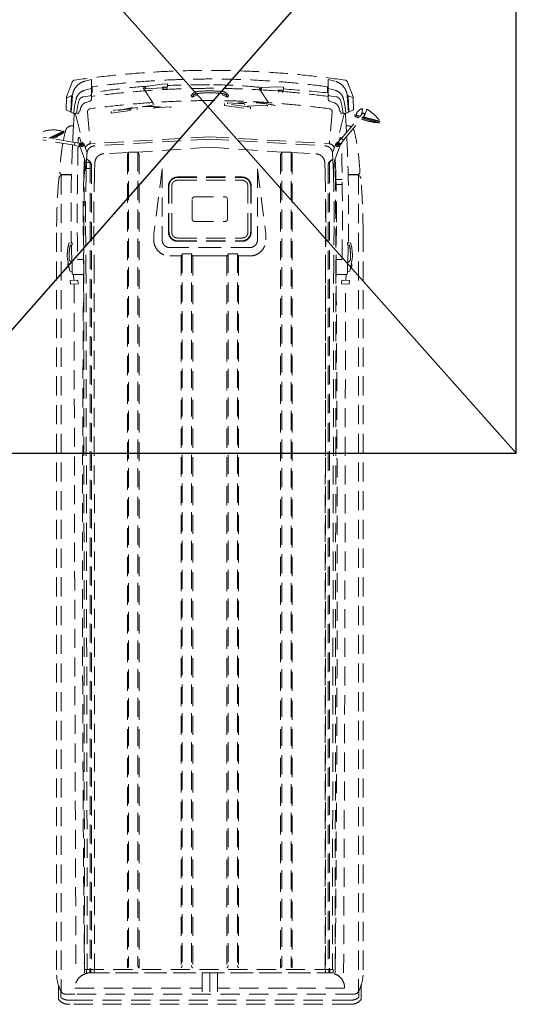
# Model space of a CAD drawing. Header units: millimetres. Extents: x -474437 to 165693, y -93174 to 980873.
# Tile 52 of 60: x 104407 to 107647, y 493638 to 500067. Entities that reach past the tile are written whole.
import ezdxf

# ---------------------------------------------------------------- set-up
doc = ezdxf.new("R2010")
doc.units = ezdxf.units.MM
doc.linetypes.add('DASHED', pattern=[0.75, 0.5, -0.25])
doc.linetypes.add('NASCOSTA', pattern=[0.375, 0.25, -0.125])
doc.layers.add('Brannbil', color=9, linetype='CONTINUOUS', lineweight=9)
doc.layers.add('Port', color=7, linetype='DASHED')

msp = doc.modelspace()

# ---------------------------------------------------------------- linework, layer by layer
at = {"layer": 'Brannbil', "linetype": 'NASCOSTA', "ltscale": 500}
for p, q in [((104748.6, 499659.2), (104712.9, 499562.6)), ((104830.9, 499665), (104874.6, 499676)), ((104874.6, 499580.3), (104874.6, 499676)), ((105336.2, 499647), (105227, 499630.3)), ((105371.1, 499649.2), (105336.2, 499647)), ((105372.3, 499629.2), (105371.1, 499649.2)), ((106464.1, 499665), (106420.4, 499676)), ((106420.4, 499580.3), (106420.4, 499676)), ((106546.3, 499659.2), (106582, 499562.6)), ((104874.6, 499549), (104874.6, 499588.9)), ((104879.6, 499624.8), (104879.6, 499589.4)), ((105227.5, 499622.9), (105212.5, 499621.9)), ((105212.5, 499621.9), (105283.9, 499511.5)), ((105227, 499630.3), (105227.9, 499615.4)), ((105227.9, 499615.4), (105337.7, 499622.1)), ((105337.4, 499627.1), (105372.3, 499629.2)), ((105337.7, 499622.1), (105337.4, 499627.1)), ((105342.2, 499620.6), (105368.2, 499621.8)), ((105342.2, 499620.6), (105342.5, 499614)), ((105347.9, 499627.7), (105348.2, 499620.8)), ((105361.8, 499628.6), (105362.2, 499621.5)), ((105368.2, 499621.8), (105368.5, 499614.8)), ((105534.6, 499582.9), (105540.9, 499575.1)), ((105567, 499577.3), (105567, 499580.6)), ((105728, 499577.3), (105728, 499580.6)), ((105760.4, 499582.9), (105754.1, 499575.1)), ((105983.5, 499617), (105968.6, 499617.9)), ((105968.6, 499617.9), (106028, 499528.4)), ((105984, 499624.5), (105983.1, 499609.5)), ((105983.1, 499609.5), (106092.9, 499603)), ((106094.4, 499628), (105984, 499624.5)), ((106092.9, 499603), (106093.2, 499608)), ((106093.2, 499608), (106128.1, 499605.9)), ((106129.3, 499625.9), (106094.4, 499628)), ((106097.1, 499601), (106096.7, 499594.4)), ((106097.1, 499601), (106123.1, 499599)), ((106103.7, 499607.4), (106103.2, 499600.5)), ((106117.6, 499606.6), (106117.1, 499599.5)), ((106123.1, 499599), (106122.6, 499592.1)), ((106128.1, 499605.9), (106129.3, 499625.9)), ((106415.4, 499624.8), (106415.4, 499589.4)), ((106420.4, 499549), (106420.4, 499580.3)), ((104709.1, 499482.8), (104711.6, 499554.3)), ((104745.1, 499569.3), (104715.7, 499559.8)), ((104741.4, 499462.4), (104745.2, 499572.3)), ((104742.2, 499463.3), (104751.1, 499570.9)), ((104751.2, 499572.1), (104745.2, 499572.3)), ((104865.3, 499535.8), (104835.7, 499525.2)), ((105525, 499571.3), (105533, 499561.3)), ((105533, 499561.3), (105567, 499577.3)), ((105540.9, 499575.1), (105533, 499561.3)), ((105762, 499561.3), (105728, 499577.3)), ((105744, 499519.2), (105743.3, 499507.3)), ((105913.2, 499495), (105744, 499519.2)), ((105754.1, 499575.1), (105762, 499561.3)), ((105770, 499571.3), (105762, 499561.3)), ((105762.9, 499518.1), (105763.3, 499525.1)), ((105763.3, 499525.1), (105873.1, 499518.6)), ((105873.1, 499518.6), (105872.7, 499511.6)), ((106028, 499528.4), (105949.6, 499525.1)), ((106429.7, 499535.8), (106459.3, 499525.2)), ((106543.8, 499572.1), (106549.8, 499572.3)), ((106552.7, 499463.3), (106543.9, 499570.9)), ((106553.6, 499462.4), (106549.8, 499572.3)), ((106549.9, 499569.3), (106579.3, 499559.8)), ((106585.9, 499482.8), (106583.4, 499554.3)), ((104741.5, 499465.4), (104712.8, 499477)), ((104744.3, 499462.3), (104741.4, 499462.4)), ((104759.6, 499455), (104742.2, 499463.3)), ((104769.3, 499455), (104759.6, 499455)), ((104767.2, 499451.4), (104770.8, 499451.4)), ((104770.1, 499455.1), (104770.1, 499451.4)), ((104770.8, 499451.4), (104817.8, 499261.5)), ((104790.1, 499453.1), (104776.8, 499458.4)), ((104795.1, 499469.1), (104790.1, 499453.1)), ((104799.1, 499469.1), (104795.1, 499469.1)), ((104806.4, 499494.1), (104799.1, 499469.1)), ((104849.3, 499463.5), (104867.5, 499256.7)), ((105172.3, 499493.3), (105003.1, 499468.3)), ((105003.1, 499468.3), (105003.8, 499456.3)), ((105003.8, 499456.3), (105173, 499481.3)), ((105021.6, 499476.5), (105131.4, 499483.2)), ((105022, 499469.5), (105021.6, 499476.5)), ((105131.4, 499483.2), (105131.8, 499476.2)), ((105173, 499481.3), (105172.3, 499493.3)), ((105283.9, 499511.5), (105206.6, 499498.8)), ((105392.9, 499499.1), (105283.1, 499492.4)), ((105283.1, 499492.4), (105283.5, 499485.4)), ((105393.3, 499492.1), (105392.9, 499499.1)), ((105743.3, 499507.3), (105912.5, 499483)), ((105894.2, 499496.1), (105894.6, 499503.1)), ((105894.6, 499503.1), (106024.9, 499509.6)), ((105912.5, 499483), (105913.2, 499495)), ((106024.9, 499509.6), (106024.4, 499502.6)), ((106445.6, 499463.5), (106427.4, 499256.7)), ((106524.2, 499451.4), (106477.2, 499261.5)), ((106488.6, 499494.1), (106495.9, 499469.1)), ((106495.9, 499469.1), (106499.9, 499469.1)), ((106499.9, 499469.1), (106504.9, 499453.1)), ((106504.9, 499453.1), (106518.1, 499458.4)), ((106505.9, 499291), (106640.9, 499451.9)), ((106527.7, 499451.4), (106524.2, 499451.4)), ((106524.9, 499455.1), (106524.9, 499451.4)), ((106525.6, 499455), (106535.4, 499455)), ((106535.4, 499455), (106552.7, 499463.3)), ((106550.7, 499462.3), (106553.6, 499462.4)), ((106553.5, 499465.4), (106582.1, 499477)), ((106603.5, 499450.7), (106602, 499445.1)), ((106643.9, 499480), (106636.6, 499448.7)), ((106669.3, 499477.4), (106658.8, 499442.8)), ((106519.7, 499279.5), (106654.7, 499440.3)), ((106593.7, 499443.2), (106596.2, 499446.7)), ((106593.9, 499436.2), (106593.7, 499443.2)), ((106626.3, 499434.5), (106593.7, 499443.2)), ((106593.9, 499436.2), (106621.5, 499428.8)), ((106629.1, 499437.8), (106596.2, 499446.7)), ((106640.7, 499423.7), (106754.2, 499393.2)), ((106757.9, 499399.2), (106645.5, 499429.3)), ((106757.5, 499403.5), (106648.3, 499432.7)), ((104691, 499338.6), (104596.4, 499294.5)), ((104694.5, 499334.7), (104605, 499293)), ((104695.2, 499329.6), (104613.5, 499291.5)), ((104685.6, 499336.1), (104685.5, 499336.3)), ((104694.5, 499334.7), (104691, 499338.6)), ((104695.2, 499329.6), (104694.5, 499334.7)), ((104747.9, 499374.1), (104757.8, 499374.1)), ((106547, 499374.1), (106537.2, 499374.1)), ((104763.5, 499246.8), (104556.7, 499283.2)), ((104766.6, 499264.5), (104559.8, 499301)), ((104766.6, 499264.5), (104763.5, 499246.8)), ((104766.6, 499264.5), (104796.5, 499261.3)), ((104796.5, 499261.3), (104792.7, 499239.6)), ((104806.1, 499259.5), (104796.5, 499261.3)), ((104798.9, 499294.2), (104806.9, 499260)), ((105647.5, 499303), (104870.9, 499257)), ((105647.5, 499303), (106424.1, 499257)), ((106478.8, 499261.8), (106485.1, 499269.3)), ((106505.9, 499291), (106485.1, 499269.3)), ((106502, 499255.2), (106485.1, 499269.3)), ((106496.1, 499294.2), (106491.9, 499276.5)), ((106519.7, 499279.5), (106502, 499255.2)), ((106519.7, 499279.5), (106505.9, 499291)), ((104763.5, 499246.8), (104792.7, 499239.6)), ((104801.5, 499238), (104792.7, 499239.6)), ((104832.3, 499152.7), (104800.2, 499241.9)), ((104847.7, 499198.4), (104828.4, 499252)), ((105116.7, 499199.2), (104955.6, 499191.9)), ((105117, 499199.8), (105110.6, 499188.2)), ((105117.6, 499200.4), (105117.6, 493892.2)), ((105175.6, 499201.9), (105119.6, 499201.9)), ((105647.5, 499234), (105177.6, 499201.9)), ((105177.6, 499201.9), (105177.6, 493892.2)), ((105178.1, 499199.8), (105184.6, 499188.2)), ((105647.5, 499234), (106117.4, 499201.9)), ((106116.8, 499199.8), (106110.4, 499188.2)), ((106117.4, 499201.9), (106117.4, 493892.2)), ((106119.4, 499201.9), (106175.4, 499201.9)), ((106177.4, 499200.4), (106177.4, 493892.2)), ((106178, 499199.8), (106184.4, 499188.2)), ((106178.3, 499199.2), (106339.3, 499191.9)), ((106447.3, 499198.4), (106466.6, 499252)), ((106462.7, 499152.7), (106494.8, 499241.9)), ((106495.7, 499247.7), (106502, 499255.2)), ((104829.6, 499160), (104826.2, 499069.6)), ((104830, 499135), (104865.5, 499135)), ((104837.1, 499082.8), (104833.4, 499147.1)), ((104897.5, 499133.4), (104895, 499067.5)), ((105109.6, 499184.3), (105109.6, 493876.2)), ((105185.6, 499184.3), (105185.6, 493876.2)), ((106109.4, 499184.3), (106109.4, 493876.2)), ((106185.4, 499184.3), (106185.4, 493876.2)), ((106397.4, 499133.4), (106399.9, 499067.5)), ((106457.8, 499082.8), (106461.5, 499147.1)), ((106465.3, 499160), (106468.8, 499069.6)), ((104826.2, 499069.5), (104821.7, 498869.3)), ((104830, 499095), (104865.5, 499095)), ((104840.1, 499080), (104842.6, 499080)), ((104866.8, 499124.7), (104866.8, 493866.1)), ((104874.4, 499120.5), (104874.4, 493866.1)), ((104895, 499067.5), (104890.6, 498868.3)), ((105336.5, 499094.1), (105281.7, 498669)), ((105336.5, 499094.1), (105336.5, 498629.1)), ((105958.4, 499094.1), (105958.4, 498629.1)), ((105958.4, 499094.1), (106013.2, 498669)), ((106399.9, 499067.5), (106404.4, 498868.3)), ((106420.6, 499120.5), (106420.6, 493866.1)), ((106428.2, 499124.7), (106428.2, 493866.1)), ((106454.9, 499080), (106452.3, 499080)), ((106468.8, 499069.5), (106473.3, 498869.3)), ((104677.6, 499051.5), (104677.6, 493721.8)), ((104683.1, 499056.2), (104744.7, 499056.2)), ((104689.2, 499054.2), (104744.6, 499054.2)), ((105436.9, 499040), (105858.1, 499040)), ((105436.9, 499036.7), (105858.1, 499036.7)), ((105436.9, 499018.6), (105858.1, 499018.6)), ((106511.3, 499023.2), (106472.3, 499023.2)), ((106611.8, 499056.2), (106550.3, 499056.2)), ((106605.7, 499054.2), (106550.3, 499054.2)), ((106617.3, 499051.5), (106617.3, 493721.8)), ((105377.6, 498679.5), (105377.6, 498980.7)), ((105380.9, 498679.5), (105380.9, 498980.7)), ((105399, 498678.9), (105399, 498981.3)), ((105896, 498678.9), (105896, 498981.3)), ((105914.1, 498679.5), (105914.1, 498980.7)), ((105917.3, 498679.5), (105917.3, 498980.7)), ((106511.7, 498991.2), (106473.5, 498991.2)), ((105532.5, 498765.1), (105532.5, 498895.1)), ((105547.5, 498910.1), (105747.5, 498910.1)), ((105762.5, 498765.1), (105762.5, 498895.1)), ((106403.4, 498895.6), (106403.4, 493843.8)), ((104821.7, 498869.3), (104820.7, 498719.1)), ((104890.6, 498868.3), (104889.6, 498719.3)), ((106404.4, 498868.3), (106405.4, 498719.3)), ((106473.3, 498869.3), (106474.3, 498719.1)), ((105547.5, 498750.1), (105747.5, 498750.1)), ((104820.7, 498719), (104824.2, 498468.9)), ((104889.6, 498719.3), (104893.1, 498469.8)), ((106405.4, 498719.3), (106401.9, 498469.8)), ((106474.3, 498719), (106470.8, 498468.9)), ((104647.7, 498676.2), (104647.7, 493829.4)), ((105281.7, 498669.1), (105281.7, 498629.1)), ((105436.9, 498641.6), (105858.1, 498641.6)), ((105436.9, 498623.5), (105858.1, 498623.5)), ((105436.9, 498620.2), (105858.1, 498620.2)), ((106013.2, 498669.1), (106013.2, 498629.1)), ((106647.2, 498676.2), (106647.2, 493829.4)), ((104727.9, 498607.2), (104749.9, 498611.2)), ((104749.9, 498597.2), (104737, 498595.3)), ((104749.9, 498597.2), (104749.9, 498611.2)), ((105386.5, 498579.1), (105647.5, 498579.1)), ((105908.5, 498579.1), (105647.5, 498579.1)), ((106567.1, 498607.2), (106545.1, 498611.2)), ((106545.1, 498597.2), (106545.1, 498611.2)), ((106545.1, 498597.2), (106557.9, 498595.3)), ((104734.9, 498424.2), (104717.9, 498504.2)), ((104789.5, 498501.2), (104819.7, 498501.2)), ((105386.5, 498524.4), (105459.8, 498524.4)), ((105386.5, 498524.4), (105459.8, 498524.4)), ((105459.5, 498522.3), (105459.5, 493876.2)), ((105466.9, 498537.8), (105460.5, 498526.2)), ((105467.5, 498538.4), (105467.5, 493892.2)), ((105526.3, 498538.8), (105468.7, 498538.8)), ((105527.5, 498538.4), (105527.5, 493892.2)), ((105528.1, 498537.8), (105534.5, 498526.2)), ((105535.2, 498524.4), (105647.5, 498524.4)), ((105535.5, 498522.3), (105535.5, 493876.2)), ((105759.7, 498524.4), (105647.5, 498524.4)), ((105759.5, 498522.3), (105759.5, 493876.2)), ((105766.9, 498537.8), (105760.5, 498526.2)), ((105767.5, 498538.4), (105767.5, 493892.2)), ((105768.6, 498538.8), (105826.3, 498538.8)), ((105827.5, 498538.4), (105827.5, 493892.2)), ((105828, 498537.8), (105834.5, 498526.2)), ((105908.5, 498524.4), (105835.2, 498524.4)), ((105908.5, 498524.4), (105835.2, 498524.4)), ((105835.5, 498522.3), (105835.5, 493876.2)), ((106505.4, 498501.2), (106475.3, 498501.2)), ((106560.1, 498424.2), (106577.1, 498504.2)), ((104719.9, 498472.2), (104724.7, 498472.2)), ((104719.9, 498472.2), (104719.9, 498452.2)), ((104719.9, 498452.2), (104729, 498452.2)), ((104749.9, 498422.2), (104734.9, 498424.2)), ((104749.9, 498422.2), (104749.9, 498484.2)), ((104824.2, 498469.1), (104829.7, 493876.2)), ((104839.2, 498469.1), (104847.7, 493876.2)), ((104893.1, 498469.8), (104895.2, 493866.1)), ((106401.9, 498469.8), (106399.8, 493866.1)), ((106455.8, 498469.1), (106447.3, 493876.2)), ((106470.8, 498469.1), (106465.3, 493876.2)), ((106545.1, 498422.2), (106545.1, 498484.2)), ((106545.1, 498422.2), (106560.1, 498424.2)), ((106575.1, 498452.2), (106566, 498452.2)), ((106575.1, 498472.2), (106570.3, 498472.2)), ((106575.1, 498472.2), (106575.1, 498452.2)), ((104785.6, 498367.2), (104735.7, 498364.1)), ((104735.7, 498364.1), (104737.3, 498339.2)), ((104755.2, 498404.2), (104822.9, 498404.2)), ((104758.6, 498404.2), (104760.6, 498369.2)), ((104787.2, 498342.3), (104785.6, 498367.2)), ((106539.8, 498404.2), (106472, 498404.2)), ((106507.8, 498342.3), (106509.4, 498367.2)), ((106509.4, 498367.2), (106559.3, 498364.1)), ((106536.4, 498404.2), (106534.4, 498369.2)), ((106559.3, 498364.1), (106557.7, 498339.2)), ((104737.3, 498339.2), (104787.2, 498342.3)), ((106557.7, 498339.2), (106507.8, 498342.3)), ((104828.6, 493891.4), (104829.5, 493883)), ((104829.2, 493865.2), (104830, 493843.8)), ((104829.7, 493876.2), (104830.1, 493866.1)), ((104830.1, 493866.1), (106464.9, 493866.1)), ((104842.5, 493863.2), (104842.5, 493847.2)), ((104847.7, 493876.2), (104848.4, 493866.1)), ((104863.9, 493863.2), (104863.9, 493847.2)), ((104871.5, 493863.2), (104871.5, 493847.2)), ((104892.3, 493863.2), (104892.3, 493847.2)), ((106402.7, 493863.2), (106402.7, 493847.2)), ((106423.5, 493863.2), (106423.5, 493847.2)), ((106431.1, 493863.2), (106431.1, 493847.2)), ((106447.3, 493876.2), (106446.5, 493866.1)), ((106452.5, 493863.2), (106452.5, 493847.2)), ((106465.3, 493876.2), (106464.9, 493866.1)), ((106465.8, 493865.2), (106465, 493843.8)), ((106466.3, 493891.4), (106465.5, 493883)), ((104845.4, 493844.3), (106449.6, 493844.3)), ((104867.6, 493843.8), (106427.4, 493843.8)), ((105597.5, 493843.8), (105597.5, 493705.3)), ((105647.5, 493843.8), (105647.5, 493705.3)), ((105697.5, 493843.8), (105697.5, 493705.3)), ((104660.1, 493671.1), (104660.1, 493761.4)), ((104767.6, 493743.8), (105597.5, 493743.8)), ((106527.4, 493743.8), (105697.5, 493743.8)), ((106634.8, 493671.1), (106634.8, 493761.4)), ((104675.1, 493683.2), (104675.1, 493726.4)), ((104702.6, 493705.3), (104767.6, 493705.3)), ((104723.1, 493665.8), (104767.6, 493665.8)), ((106592.3, 493705.3), (104767.6, 493705.3)), ((106571.9, 493665.8), (104767.6, 493665.8)), ((106619.8, 493683.2), (106619.8, 493726.4)), ((104723.1, 493638.3), (104736.3, 493638.3)), ((106571.9, 493638.3), (104736.3, 493638.3))]:
    msp.add_line(p, q, dxfattribs=at)
for points in [[(104824.4, 499604.3), (104837.6, 499609), (104874.6, 499618.8)], [(106470.5, 499604.3), (106457.4, 499609), (106420.4, 499618.8)], [(104820.4, 499563), (104837.6, 499566.5), (104865.9, 499570.4)], [(106474.6, 499563), (106457.4, 499566.5), (106429, 499570.4)]]:
    msp.add_lwpolyline(points, dxfattribs=at)
for points in [[(104759.6, 499455, -0.049602), (104776, 499552.1)], [(104779.3, 499464.1, -0.051562), (104793.8, 499538.9)], [(106515.7, 499464.1, 0.051562), (106501.1, 499538.9)], [(106535.4, 499455, 0.049602), (106518.9, 499552.1)], [(105647.5, 499288), (104894.5, 499243, 0.39005), (104845.9, 499194.1), (104841.2, 499069.1), (104836.7, 498869.1), (104835.7, 498719.1), (104839.2, 498469.1)], [(105647.5, 499288), (106400.5, 499243, -0.39005), (106449, 499194.1), (106453.8, 499069.1), (106458.3, 498869.1), (106459.3, 498719.1), (106455.8, 498469.1)]]:
    msp.add_lwpolyline(points, format="xyb", dxfattribs=at)
for points in [[(104822.8, 499251.9), (104814.3, 499256.8), (104805.8, 499251.9), (104805.8, 499242), (104814.3, 499237.1), (104822.8, 499242)], [(106472.2, 499251.9), (106480.7, 499256.8), (106489.2, 499251.9), (106489.2, 499242), (106480.7, 499237.1), (106472.2, 499242)]]:
    msp.add_lwpolyline(points, close=True, dxfattribs=at)
for centre in [(104814.3, 499246.9), (106480.7, 499246.9)]:
    msp.add_circle(centre, 6, dxfattribs=at)
for centre, radius, start, end in [((105647.5, 493610.6), 6125.4, 81.71784, 98.28216), ((104767.4, 499652.3), 20, 96.51546, 159.69553), ((104856.7, 499562.2), 106, 104.11433, 175.29897), ((105647.5, 493844), 5835.9, 82.48362, 97.51638), ((106438.3, 499562.2), 106, 4.70103, 75.88567), ((106527.6, 499652.3), 20, 20.30447, 83.48454), ((104850.3, 499531.8), 77, 109.65382, 164.70913), ((104864.6, 499580.3), 10, 277.69605, 0), ((105501.7, 495925.4), 3716.8, 93.92395, 99.71381), ((105659.2, 493811.5), 5807.6, 90.11539, 97.76413), ((104884.6, 499624.8), 5, 95.722, 180), ((105662.5, 489691.9), 9950.2, 90.08669, 91.67431), ((105602.9, 499517), 95, 135.96814, 145.13944), ((105570.6, 499548.2), 50, 95.98866, 135.96814), ((105569.2, 499540.1), 45, 96.05862, 128.97986), ((105647.5, 498802.3), 787, 90, 96.05862), ((105647.5, 498815.3), 787, 90, 95.98866), ((105572, 499580.6), 5, 95.53979, 180), ((105638.6, 496242.4), 3399.7, 84.16477, 89.85037), ((105635.8, 493811.5), 5807.6, 82.23587, 89.88461), ((105647.5, 498815.3), 787, 84.01134, 90), ((105647.5, 498802.3), 787, 83.94138, 90), ((105723, 499580.6), 5, 0, 84.46021), ((105724.4, 499548.2), 50, 44.03186, 84.01134), ((105725.8, 499540.1), 45, 51.02014, 83.94138), ((105692, 499517), 95, 34.86056, 44.03186), ((105392.4, 489691.9), 9950.2, 84.07023, 85.75674), ((106410.4, 499624.8), 5, 0, 84.278), ((106430.4, 499580.3), 10, 180, 262.30395), ((106444.7, 499531.8), 77, 15.29087, 70.34618), ((104717.6, 499554.1), 6, 107.98311, 178), ((104717.5, 499560.9), 4.9, 159.69553, 211.61749), ((104827.3, 499528.7), 35, 101.45875, 163.08675), ((104851.5, 499480.9), 47, 109.68333, 163.7398), ((104860.6, 499549), 14, 289.68333, 0), ((105659.2, 493705.1), 5834, 90.11515, 97.80281), ((105635.8, 493705.1), 5834, 82.19719, 89.88485), ((105907.2, 498809.5), 716.9, 76.55627, 96.65559), ((106434.4, 499549), 14, 180, 250.31667), ((106443.5, 499480.9), 47, 16.2602, 70.31667), ((106467.6, 499528.7), 35, 16.91325, 78.54125), ((106577.4, 499554.1), 6, 2, 72.01689), ((106577.5, 499560.9), 4.9, 328.38251, 20.30447), ((104715.1, 499482.5), 6, 178, 248.01689), ((104767.2, 499446.4), 5, 90, 175.71388), ((104769.3, 499465), 10, 270, 354.89349), ((104869.2, 499465.2), 20, 95.97281, 185.02907), ((105250.2, 498783.2), 716.9, 83.4398, 103.53912), ((106425.7, 499465.2), 20, 354.97093, 84.02719), ((106525.6, 499465), 10, 185.10651, 270), ((106527.7, 499446.4), 5, 4.28612, 90), ((106579.9, 499482.5), 6, 291.98311, 2), ((106659.9, 499430.3), 60, 112.30894, 160.09226), ((106647.8, 499446.1), 11.5, 343.10288, 166.89712), ((106639, 499481.2), 5, 346.89712, 112.30894), ((106647.8, 499446.1), 9, 320, 140), ((106674.1, 499476), 5, 57.59614, 163.10288), ((106516, 499226.9), 300, 38.24032, 57.59614), ((114433.6, 498815.5), 9691.9, 176.26533, 176.69543), ((96861.4, 498815.5), 9691.9, 3.30457, 3.73467), ((106784.2, 499825.7), 433.2, 244.15818, 247.53615), ((106647.8, 499446.1), 11.5, 166.89712, 178.49995), ((106784.2, 499825.7), 433.2, 250.05065, 265.84182), ((106647.8, 499446.1), 11.5, 281.50005, 343.10288), ((104624.4, 499147.5), 200, 73.15195, 109.30469), ((104271.3, 499986.8), 781.9, 296.89465, 302.71685), ((104681, 499334.2), 5, 25, 73.15195), ((106070.7, 499015.5), 1403.7, 166.62091, 169.23528), ((104747.9, 499330.1), 44, 90, 166.62091), ((114433.6, 498815.5), 9691.9, 176.69543, 177.32948), ((96861.4, 498815.5), 9691.9, 3.04982, 3.30457), ((106547, 499330.1), 44, 58.30164, 90), ((106547, 499330.1), 44, 13.37909, 34.65049), ((105224.2, 499015.5), 1403.7, 2.29688, 13.37909), ((106070.7, 499015.5), 1403.7, 169.96994, 177.70312), ((123043.6, 498795.7), 18261.3, 178.43872, 178.53632), ((104794, 499293.1), 5, 13.11644, 178.43872), ((104814.3, 499246.9), 15, 19.81123, 199.81123), ((104872.7, 499216.1), 40.9, 92.59005, 156.02046), ((106422.3, 499216.1), 40.9, 23.97954, 87.40995), ((106480.7, 499246.9), 15, 340.18877, 160.18877), ((106501, 499293.1), 5, 1.56128, 166.88356), ((88251.4, 498795.7), 18261.3, 1.55464, 1.56128), ((88251.4, 498795.7), 18261.3, 359.09151, 1.46253), ((96861.4, 498815.5), 9691.9, 358.78582, 2.89373), ((114433.6, 498815.5), 9691.9, 177.43677, 181.21418), ((123043.6, 498795.7), 18261.3, 178.60326, 180.90849), ((105118.7, 499198.8), 2, 126.11518, 151.03107), ((105176.4, 499198.8), 2, 28.96893, 53.88482), ((106118.6, 499198.8), 2, 126.11518, 151.03107), ((106176.2, 499198.8), 2, 28.96893, 53.88482), ((387568.2, 496489.6), 282751.5, 179.458675, 180.526496), ((104813.5, 499145.9), 20, 3.27049, 19.81123), ((104701, 498947.9), 252.9, 52.45829, 55.17838), ((104719.9, 498943.4), 246.4, 54.90133, 59.40239), ((104836.8, 499124.7), 30, 0, 52.45829), ((104844.4, 499120.5), 30, 0, 54.90133), ((104958.4, 499131), 60.9, 92.59005, 177.82314), ((105117.6, 499184.3), 8, 151.03107, 180), ((105177.6, 499184.3), 8, 0, 28.96893), ((106117.4, 499184.3), 8, 151.03107, 180), ((106177.4, 499184.3), 8, 0, 28.96893), ((106336.6, 499131), 60.9, 2.17686, 87.40995), ((106450.6, 499120.5), 30, 125.09867, 180), ((106458.2, 499124.7), 30, 127.54171, 180), ((106575, 498943.4), 246.4, 120.59761, 125.09867), ((106594, 498947.9), 252.9, 124.82162, 127.54171), ((106481.5, 499145.9), 20, 160.18877, 176.72951), ((-176273.2, 496489.6), 282751.5, 359.473504, 0.541325), ((104683.1, 499071.2), 15, 177.70312, 270), ((104840.1, 499083), 3, 183.27049, 270), ((106454.9, 499083), 3, 270, 356.72951), ((106611.8, 499071.2), 15, 270, 2.29688), ((108414.3, 498697.2), 3766.6, 174.93811, 180.31956), ((104689.2, 499027.2), 27, 90, 174.93811), ((105436.9, 498980.7), 59.2, 90, 180), ((105436.9, 498980.7), 56, 90, 180), ((105436.9, 498980.7), 37.9, 90, 180), ((105858.1, 498980.7), 59.2, 0, 90), ((105858.1, 498980.7), 56, 0, 90), ((105858.1, 498980.7), 37.9, 0, 90), ((106605.7, 499027.2), 27, 5.06189, 90), ((102880.7, 498697.2), 3766.6, 359.68044, 5.06189), ((105547.5, 498895.1), 15, 90, 180), ((105747.5, 498895.1), 15, 0, 90), ((105547.5, 498765.1), 15, 180, 270), ((105747.5, 498765.1), 15, 270, 0), ((105436.9, 498679.5), 59.2, 180, 270), ((105436.9, 498679.5), 56, 180, 270), ((105436.9, 498679.5), 37.9, 180, 270), ((105858.1, 498679.5), 37.9, 270, 0), ((105858.1, 498679.5), 56, 270, 0), ((105858.1, 498679.5), 59.2, 270, 0), ((105386.5, 498629.1), 104.8, 180, 270), ((105386.5, 498629.1), 50, 180, 270), ((105908.5, 498629.1), 104.8, 270, 0), ((105908.5, 498629.1), 50, 270, 0), ((105028.6, 498526), 311.4, 164.89242, 184.01695), ((105041.3, 498525.7), 312.1, 167.11529, 183.97225), ((114433.6, 498815.5), 9691.9, 181.29538, 181.95769), ((96861.4, 498815.5), 9691.9, 358.04231, 358.70462), ((106253.7, 498525.7), 312.1, 356.02775, 12.88471), ((106266.4, 498526), 311.4, 355.98305, 15.10758), ((104749.9, 498504.2), 20, 180.3203, 270), ((104789.5, 498506.2), 5, 180.90849, 270), ((105467.5, 498522.3), 8, 151.03107, 180), ((105468.7, 498536.8), 2, 90, 151.03107), ((105526.3, 498536.8), 2, 28.96893, 90), ((105527.5, 498522.3), 8, 0, 28.96893), ((105767.5, 498522.3), 8, 151.03107, 180), ((105768.6, 498536.8), 2, 90, 151.03107), ((105826.3, 498536.8), 2, 28.96893, 90), ((105827.5, 498522.3), 8, 0, 28.96893), ((106505.4, 498506.2), 5, 270, 359.09151), ((106545.1, 498504.2), 20, 270, 359.6797), ((114433.6, 498815.5), 9691.9, 182.32522, 182.4031), ((96861.4, 498815.5), 9691.9, 357.5969, 357.67478), ((104755.2, 498409.2), 5, 181.85067, 270), ((105416.8, 498396.8), 656.8, 182.40206, 182.71223), ((105878.1, 498396.8), 656.8, 357.28777, 357.59794), ((105878.1, 498396.8), 656.8, 357.28777, 357.59794), ((106539.8, 498409.2), 5, 270, 358.14933), ((1315914.8, 499259.1), 1211152.8, 180.043442, 180.2561773), ((-1104619.9, 499259.1), 1211152.8, 359.7438227, 359.956558), ((104830.8, 493864.5), 1.8, 115.73202, 156.36964), ((104845.4, 493863.2), 2.9, 90, 180), ((104866.8, 493863.2), 2.9, 90, 180), ((104874.4, 493863.2), 2.9, 90, 180), ((104895.2, 493863.2), 2.9, 90, 180), ((105097.6, 493892.2), 20, 306.8699, 0), ((105197.6, 493892.2), 20, 180, 233.1301), ((105447.5, 493892.2), 20, 306.8699, 0), ((105547.5, 493892.2), 20, 180, 233.1301), ((105747.5, 493892.2), 20, 306.8699, 0), ((105847.5, 493892.2), 20, 180, 233.1301), ((106097.4, 493892.2), 20, 306.8699, 0), ((106197.4, 493892.2), 20, 180, 233.1301), ((106399.8, 493863.2), 2.9, 0, 90), ((106420.6, 493863.2), 2.9, 0, 90), ((106428.2, 493863.2), 2.9, 0, 90), ((106449.6, 493863.2), 2.9, 0, 90), ((106464.1, 493864.5), 1.8, 23.63036, 64.26798), ((104886.8, 493837.8), 239.3, 182.01281, 209.803), ((104867.6, 493743.8), 100, 90, 180), ((104845.4, 493847.2), 2.9, 180, 270), ((104866.8, 493847.2), 2.9, 180, 270), ((104928.8, 493855.4), 60, 190.60497, 191.08187), ((104874.4, 493847.2), 2.9, 180, 270), ((104927.2, 493844), 50, 179.63162, 180.19369), ((104895.2, 493847.2), 2.9, 180, 270), ((106399.8, 493847.2), 2.9, 270, 0), ((106420.6, 493847.2), 2.9, 270, 0), ((106427.4, 493743.8), 100, 0, 90), ((106428.2, 493847.2), 2.9, 270, 0), ((106449.6, 493847.2), 2.9, 270, 0), ((106408.1, 493837.8), 239.3, 330.197, 357.98719), ((104722.8, 493714.7), 76.3, 214.82599, 270.24698), ((104722.8, 493739.6), 73.8, 229.79284, 270.24698), ((104702.6, 493732.3), 27, 209.803, 270), ((106572.2, 493739.6), 73.8, 269.75302, 310.20716), ((106572.2, 493714.7), 76.3, 269.75302, 325.17401), ((106592.3, 493732.3), 27, 270, 330.197)]:
    msp.add_arc(centre, radius, start, end, dxfattribs=at)
at = {"layer": 'Port', "linetype": 'ByBlock', "ltscale": 1000}
for p, q in [((107597.5, 501736), (103647.5, 497236)), ((103647.5, 501736), (107647.5, 497236)), ((107647.5, 497236), (107647.5, 501736))]:
    msp.add_line(p, q, dxfattribs=at)
msp.add_lwpolyline([(103647.5, 501736), (103647.5, 497236), (107647.5, 497236)], dxfattribs=at)

doc.saveas('drawing.dxf')
